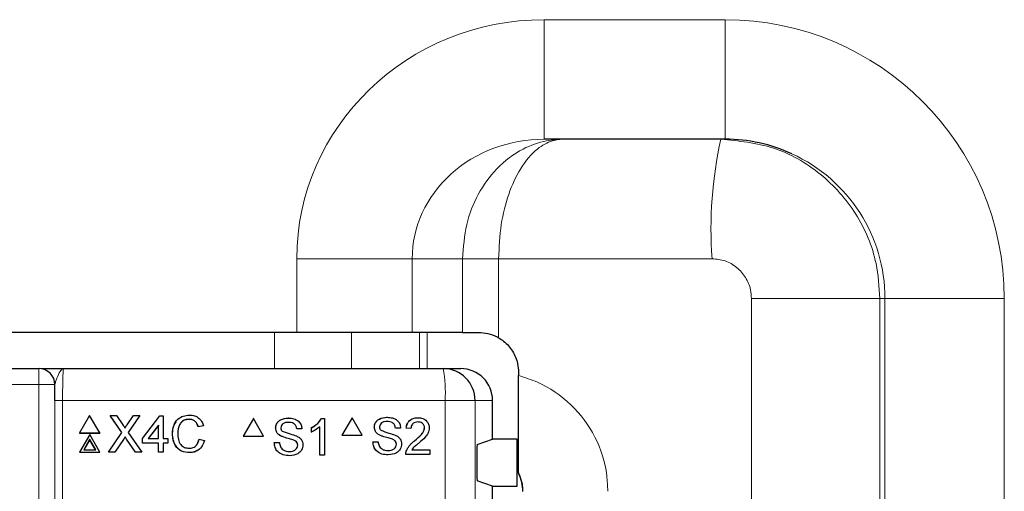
# Model space of a CAD drawing. Header units: millimetres. Extents: x 5 to 418, y 2 to 292.
# Tile 45 of 89: x 117.85 to 128.16, y 207.79 to 212.73. Entities that reach past the tile are written whole.
import ezdxf

# ---------------------------------------------------------------- set-up
doc = ezdxf.new("R2010")
doc.units = ezdxf.units.MM

msp = doc.modelspace()

# ---------------------------------------------------------------- linework, layer by layer
at = {"color": 7, "linetype": 'Continuous', "lineweight": 18}
for p, q in [((123.3419, 212.7266), (125.2348, 212.7266)), ((123.3419, 211.4766), (123.3419, 212.7266)), ((125.2348, 211.4766), (125.2348, 212.7266)), ((120.7537, 209.4553), (120.7537, 210.2266)), ((120.7537, 210.2266), (121.9611, 210.2266)), ((121.9611, 210.2266), (121.9611, 209.4553)), ((122.488, 210.2266), (121.9611, 210.2266)), ((122.488, 209.4553), (122.488, 210.2266)), ((122.8653, 210.2266), (122.488, 210.2266)), ((125.0978, 210.2266), (122.8653, 210.2266)), ((122.8653, 210.2266), (122.8653, 209.3997)), ((125.5103, 209.8099), (126.8539, 209.8099)), ((125.5103, 159.923), (125.5103, 209.8099)), ((126.9072, 209.8099), (126.8539, 209.8099)), ((126.8539, 209.8099), (126.8539, 159.923)), ((126.9072, 209.8099), (128.1555, 209.8099)), ((126.9072, 159.8697), (126.9072, 209.8099)), ((128.1555, 209.8099), (128.1555, 159.8697)), ((120.52, 209.0766), (120.52, 209.4553)), ((121.3249, 209.4553), (121.3249, 209.0766)), ((122.0361, 209.0766), (122.0361, 209.4553)), ((122.1165, 209.4553), (122.1165, 209.0766)), ((118.0555, 209.0766), (118.0555, 208.9099)), ((118.0555, 208.9099), (107.5497, 208.9099)), ((118.2221, 208.9099), (118.0555, 208.9099)), ((118.0555, 194.9652), (118.0555, 208.9099)), ((118.2221, 208.9099), (118.2221, 194.9652)), ((118.2238, 208.9099), (118.2221, 208.9099)), ((118.2232, 206.7655), (118.2232, 208.7433)), ((118.2232, 208.7433), (118.3038, 208.7433)), ((118.3038, 208.7433), (118.3038, 206.7655)), ((122.3055, 208.7433), (118.3038, 208.7433)), ((122.3055, 206.7655), (122.3055, 208.7433)), ((122.6193, 208.7433), (122.3055, 208.7433)), ((122.6193, 208.7433), (122.6193, 206.7655)), ((122.8026, 208.7433), (122.6193, 208.7433)), ((118.9401, 208.3359), (118.9395, 208.3346)), ((118.9738, 208.3394), (118.9732, 208.3381))]:
    msp.add_line(p, q, dxfattribs=at)
at = {"color": 7, "linetype": 'Continuous', "lineweight": 25}
for p, q in [((125.2348, 211.4766), (123.3419, 211.4766)), ((120.7537, 209.4553), (104.8515, 209.4553)), ((121.9611, 209.4553), (120.7537, 209.4553)), ((122.488, 209.4553), (121.9611, 209.4553)), ((122.488, 209.4553), (122.6572, 209.4553)), ((107.5497, 209.0766), (118.0555, 209.0766)), ((118.0555, 209.0766), (118.0572, 209.0766)), ((118.3138, 209.0766), (122.2865, 209.0766)), ((122.2865, 209.0766), (122.4688, 209.0766)), ((123.0739, 209.0387), (123.0739, 209.0046)), ((122.8026, 208.3375), (122.8026, 208.7433)), ((118.5865, 208.5865), (118.4812, 208.4037)), ((118.6928, 208.4037), (118.5865, 208.5865)), ((118.8024, 208.5865), (118.8018, 208.5852)), ((118.9249, 208.41), (118.8024, 208.5865)), ((118.8024, 208.5865), (118.8675, 208.5865)), ((118.8675, 208.5865), (118.9346, 208.4897)), ((118.9795, 208.4897), (119.0458, 208.5865)), ((119.1118, 208.5865), (118.9904, 208.4094)), ((119.0458, 208.5865), (119.1118, 208.5865)), ((119.1118, 208.5865), (119.1112, 208.5852)), ((118.9241, 208.4089), (118.8058, 208.5794)), ((119.1059, 208.5774), (118.9906, 208.4092)), ((119.1397, 208.3465), (119.3207, 208.5816)), ((119.3063, 208.4841), (119.2003, 208.3465)), ((119.3057, 208.4828), (119.2007, 208.3465)), ((119.3063, 208.4841), (119.3057, 208.4828)), ((119.3061, 208.3465), (119.3057, 208.4828)), ((119.3067, 208.3465), (119.3063, 208.4841)), ((119.3207, 208.5816), (119.3551, 208.5816)), ((119.3551, 208.5816), (119.3558, 208.3465)), ((119.6273, 208.5473), (119.6267, 208.546)), ((120.2998, 208.5545), (120.1941, 208.3711)), ((120.2998, 208.5545), (120.299, 208.5545)), ((120.4056, 208.3711), (120.2998, 208.5545)), ((120.666, 208.5594), (120.6652, 208.5594)), ((121.012, 208.5545), (121.0112, 208.5545)), ((121.012, 208.5545), (121.0436, 208.5545)), ((121.0436, 208.5545), (121.0428, 208.5545)), ((121.0436, 208.5545), (121.0436, 208.1711)), ((121.3323, 208.5633), (121.2266, 208.38)), ((121.3323, 208.5633), (121.3314, 208.5633)), ((121.438, 208.38), (121.3323, 208.5633)), ((121.6983, 208.5682), (121.6975, 208.5682)), ((122.0218, 208.5633), (122.0209, 208.5633)), ((118.4812, 208.4037), (118.4806, 208.4024)), ((118.4806, 208.4024), (118.6922, 208.4024)), ((118.4812, 208.4037), (118.6928, 208.4037)), ((118.5871, 208.3871), (118.4818, 208.2044)), ((118.6934, 208.2044), (118.5871, 208.3871)), ((118.6928, 208.4037), (118.6922, 208.4024)), ((118.7839, 208.2044), (118.9249, 208.41)), ((118.9904, 208.4094), (119.1326, 208.2044)), ((119.4539, 208.3983), (119.4532, 208.3969)), ((119.7771, 208.479), (119.7231, 208.4674)), ((119.7238, 208.4688), (119.7231, 208.4674)), ((119.7778, 208.4803), (119.7238, 208.4688)), ((119.7778, 208.4803), (119.7771, 208.479)), ((120.533, 208.4544), (120.5323, 208.4544)), ((120.5888, 208.3715), (120.5638, 208.3876)), ((120.7539, 208.4463), (120.7532, 208.4463)), ((120.8079, 208.4463), (120.7539, 208.4463)), ((120.9061, 208.4586), (120.9054, 208.4586)), ((120.9061, 208.4133), (120.9054, 208.4133)), ((120.9061, 208.4133), (120.9061, 208.4586)), ((120.9945, 208.1711), (120.9945, 208.4698)), ((121.2266, 208.38), (121.2257, 208.38)), ((121.2266, 208.38), (121.438, 208.38)), ((121.5654, 208.4632), (121.5646, 208.4632)), ((121.6219, 208.3804), (121.6211, 208.3804)), ((121.7863, 208.4552), (121.7854, 208.4552)), ((121.8402, 208.4552), (121.7863, 208.4552)), ((121.8991, 208.4552), (121.8983, 208.4552)), ((121.9482, 208.4503), (121.8991, 208.4552)), ((121.9482, 208.4503), (121.9473, 208.4503)), ((122.0905, 208.457), (122.0896, 208.457)), ((118.5872, 208.3373), (118.525, 208.2293)), ((118.5866, 208.336), (118.5252, 208.2293)), ((118.5872, 208.3373), (118.5866, 208.336)), ((118.6486, 208.2293), (118.5866, 208.336)), ((118.65, 208.2293), (118.5872, 208.3373)), ((118.9395, 208.3346), (118.8492, 208.2031)), ((118.9401, 208.3359), (118.8498, 208.2044)), ((118.958, 208.3621), (118.9574, 208.3608)), ((119.0668, 208.2031), (118.9732, 208.3381)), ((119.0675, 208.2044), (118.9738, 208.3394)), ((119.1397, 208.3465), (119.1391, 208.3451)), ((119.1392, 208.2961), (119.1391, 208.3451)), ((119.1399, 208.2975), (119.1392, 208.2961)), ((119.3062, 208.2961), (119.1392, 208.2961)), ((119.1399, 208.2975), (119.1397, 208.3465)), ((119.3068, 208.2975), (119.1399, 208.2975)), ((119.2003, 208.3465), (119.3067, 208.3465)), ((119.3068, 208.2975), (119.3062, 208.2961)), ((119.3065, 208.2031), (119.3062, 208.2961)), ((119.3071, 208.2044), (119.3068, 208.2975)), ((119.3558, 208.3465), (119.4049, 208.3465)), ((119.4051, 208.2975), (119.3559, 208.2975)), ((119.3559, 208.2975), (119.3562, 208.2044)), ((119.4044, 208.2961), (119.356, 208.2961)), ((119.4051, 208.2975), (119.4044, 208.2961)), ((119.4049, 208.3465), (119.4051, 208.2975)), ((119.7173, 208.3029), (119.7334, 208.3379)), ((119.734, 208.3393), (119.7334, 208.3379)), ((119.734, 208.3393), (119.788, 208.3267)), ((120.1941, 208.3711), (120.1933, 208.3711)), ((120.1941, 208.3711), (120.4056, 208.3711)), ((120.5183, 208.3038), (120.5175, 208.3038)), ((120.5183, 208.3038), (120.5723, 208.3038)), ((120.5723, 208.3038), (120.5715, 208.3038)), ((120.5896, 208.3715), (120.5888, 208.3715)), ((120.723, 208.3291), (120.7222, 208.3291)), ((120.7638, 208.2773), (120.763, 208.2773)), ((121.5507, 208.3127), (121.5498, 208.3127)), ((121.5507, 208.3127), (121.6047, 208.3127)), ((121.7553, 208.3379), (121.7544, 208.3379)), ((121.7961, 208.2862), (121.7952, 208.2862)), ((121.9876, 208.3233), (121.9868, 208.3233)), ((122.6409, 208.2836), (122.8026, 208.3375)), ((123.0598, 208.3375), (122.8026, 208.3375)), ((123.0598, 207.8491), (123.0598, 208.3375)), ((118.4818, 208.2044), (118.4812, 208.2031)), ((118.4812, 208.2031), (118.6928, 208.2031)), ((118.4818, 208.2044), (118.6934, 208.2044)), ((118.525, 208.2293), (118.65, 208.2293)), ((118.6934, 208.2044), (118.6928, 208.2031)), ((118.7839, 208.2044), (118.7833, 208.2031)), ((118.8492, 208.2031), (118.7833, 208.2031)), ((118.8498, 208.2044), (118.7839, 208.2044)), ((118.8498, 208.2044), (118.8492, 208.2031)), ((119.0675, 208.2044), (119.0668, 208.2031)), ((119.132, 208.2031), (119.0668, 208.2031)), ((119.1326, 208.2044), (119.0675, 208.2044)), ((119.1326, 208.2044), (119.132, 208.2031)), ((119.3071, 208.2044), (119.3065, 208.2031)), ((119.3556, 208.2031), (119.3065, 208.2031)), ((119.3562, 208.2044), (119.3071, 208.2044)), ((119.3562, 208.2044), (119.3556, 208.2031)), ((119.632, 208.1995), (119.6314, 208.1982)), ((121.711, 208.1751), (121.7102, 208.1751)), ((121.8942, 208.18), (121.8934, 208.18)), ((122.1445, 208.18), (121.8942, 208.18)), ((121.8994, 208.2141), (121.8985, 208.2141)), ((121.9573, 208.2291), (122.1445, 208.2291)), ((122.1445, 208.2291), (122.1445, 208.18)), ((122.6366, 208.2003), (122.6366, 207.9863)), ((120.6787, 208.1662), (120.6779, 208.1662)), ((120.9945, 208.1711), (120.9937, 208.1711)), ((121.0436, 208.1711), (120.9945, 208.1711)), ((123.0739, 207.9867), (123.0739, 207.9795)), ((122.8026, 207.8491), (122.6409, 207.9029)), ((122.8026, 207.3375), (122.8026, 207.8491)), ((122.8026, 207.8491), (123.0598, 207.8491))]:
    msp.add_line(p, q, dxfattribs=at)
at = {"color": 7, "linetype": 'Continuous', "lineweight": 18}
for centre, radius, start, end in [((129.403, 210.5374), 4.3164, 167.43263, 184.12909), ((118.0555, 208.9099), 0.1667, 359.99564, 89.99564), ((120.8297, 208.8263), 1.4781, 356.77862, 9.748)]:
    msp.add_arc(centre, radius, start, end, dxfattribs=at)
at = {"color": 7, "linetype": 'Continuous', "lineweight": 25}
for centre, radius, start, end in [((118.0572, 208.9099), 0.1667, 359.99564, 89.99564), ((122.2862, 208.7435), 0.3331, 359.96074, 89.96069)]:
    msp.add_arc(centre, radius, start, end, dxfattribs=at)
at = {"color": 7, "linetype": 'Continuous', "lineweight": 18}
for centre, major_axis, ratio, start_param, end_param in [((123.3419, 210.2266), (-2.5882, 0), 0.9659258, 4.712389, 6.2831853), ((125.2348, 209.8099), (2.9207, 0), 0.9986295, 0, 1.5707963), ((123.3419, 210.2266), (1.3808, 0), 0.9052833, 1.5707963, 3.1415927), ((125.2348, 209.8099), (1.6724, 0), 0.9965823, 0, 1.1396204)]:
    msp.add_ellipse(centre, major_axis=major_axis, ratio=ratio, start_param=start_param, end_param=end_param, dxfattribs=at)
at = {"color": 7, "linetype": 'Continuous', "lineweight": 25}
for centre, major_axis, ratio, start_param, end_param in [((125.2348, 209.8099), (1.6724, 0), 0.9965823, 1.1396204, 1.5707963), ((122.4688, 208.7433), (-0.3338, 0), 0.9986295, 3.1415927, 4.712389), ((122.641, 208.2003), (0, 0.0833), 0.0524078, 0.0174533, 1.5707963), ((122.641, 207.9863), (0, 0.0833), 0.0524078, 1.5707963, 3.1241394), ((122.7009, 207.7915), (-0.2954, -0.2954), 0.9972647, 2.357564, 2.8222605)]:
    msp.add_ellipse(centre, major_axis=major_axis, ratio=ratio, start_param=start_param, end_param=end_param, dxfattribs=at)
at = {"color": 7, "linetype": 'Continuous', "lineweight": 18}
for points, knots in [([(122.488, 210.2266), (122.4966, 210.3476), (122.5137, 210.5868), (122.6451, 210.9125), (122.8459, 211.1909), (123.0963, 211.3775), (123.314, 211.4537), (123.438, 211.4715), (123.4888, 211.4752), (123.5109, 211.4762), (123.5274, 211.4765), (123.5345, 211.4766), (123.5372, 211.4766), (123.5387, 211.4766), (123.5396, 211.4766), (123.5403, 211.4766)], [0, 0, 0, 0, 0.1750261, 0.3460252, 0.5236102, 0.7273919, 0.8875132, 0.9511083, 0.9654982, 0.9848712, 0.9933615, 0.9970867, 0.9984161, 0.9985715, 1, 1, 1, 1]), ([(122.8653, 210.2266), (122.8708, 210.3476), (122.8818, 210.5868), (122.9659, 210.9125), (123.0945, 211.1909), (123.2552, 211.3776), (123.395, 211.4537), (123.4746, 211.4715), (123.5072, 211.4752), (123.5214, 211.4762), (123.532, 211.4765), (123.5366, 211.4766), (123.5383, 211.4766), (123.5393, 211.4766), (123.5398, 211.4766), (123.5403, 211.4766)], [0, 0, 0, 0, 0.1750431, 0.3460461, 0.5236209, 0.727387, 0.8876519, 0.9511943, 0.9654949, 0.9848724, 0.9933625, 0.9970873, 0.998416, 0.9985714, 1, 1, 1, 1]), ([(125.19, 211.4766), (125.3771, 211.4582), (125.7513, 211.4213), (126.25, 211.1338), (126.6263, 210.7108), (126.8256, 210.2422), (126.8459, 209.9327), (126.8539, 209.8099)], [0, 0, 0, 0, 0.2147389, 0.4294856, 0.6442297, 0.8589385, 1, 1, 1, 1]), ([(125.5103, 209.8099), (125.5083, 209.8406), (125.5033, 209.9179), (125.454, 210.035), (125.3607, 210.1408), (125.2371, 210.2128), (125.1442, 210.222), (125.0978, 210.2266)], [0, 0, 0, 0, 0.1415595, 0.3568223, 0.5716598, 0.7859965, 1, 1, 1, 1]), ([(118.3138, 209.0766), (118.3137, 209.0766), (118.3074, 209.0766), (118.2901, 209.0681), (118.2642, 209.0235), (118.2336, 208.9574), (118.2265, 208.9231), (118.2238, 208.9099)], [0, 0, 0, 0, 0.003577, 0.2011615, 0.5475944, 0.8255022, 1, 1, 1, 1]), ([(118.3138, 209.0766), (118.3131, 209.075), (118.3112, 209.0709), (118.3084, 209.0308), (118.3058, 208.9554), (118.3041, 208.8556), (118.3039, 208.7807), (118.3038, 208.7433)], [0, 0, 0, 0, 0.14214858, 0.35693381, 0.57141336, 0.78572038, 1, 1, 1, 1]), ([(123.0739, 209.0046), (123.1408, 208.9833), (123.3414, 208.9193), (123.6369, 208.7148), (123.8917, 208.3728), (123.9972, 208.0449), (124.0052, 207.8492), (124.0075, 207.7938)], [0, 0, 0, 0, 0.12857634, 0.38531173, 0.64192802, 0.898607, 1, 1, 1, 1]), ([(123.1192, 207.7938), (123.1186, 207.8124), (123.1164, 207.878), (123.0958, 207.9431), (123.0743, 207.9858), (123.0739, 207.9867)], [0, 0, 0, 0, 0.279027, 0.9854093, 1, 1, 1, 1])]:
    msp.add_open_spline(points, degree=3, knots=knots, dxfattribs=at)
at = {"color": 7, "linetype": 'Continuous', "lineweight": 25}
for points, knots in [([(122.6572, 209.4553), (122.6883, 209.4535), (122.7505, 209.4497), (122.8241, 209.4227), (122.8602, 209.4025), (122.8653, 209.3997)], [0, 0, 0, 0, 0.4614124, 0.9237088, 1, 1, 1, 1]), ([(122.8653, 209.3997), (122.8832, 209.3882), (122.9405, 209.3515), (123.017, 209.263), (123.0669, 209.1464), (123.0719, 209.0692), (123.0739, 209.0387)], [0, 0, 0, 0, 0.1464014, 0.4686106, 0.7902648, 1, 1, 1, 1]), ([(118.0829, 209.0766), (118.0836, 209.0766), (118.0942, 209.0766), (118.1757, 209.0766), (118.2609, 209.0766), (118.3135, 209.0766), (118.3138, 209.0766)], [0, 0, 0, 0, 0.0281125, 0.4330127, 0.9963556, 1, 1, 1, 1]), ([(123.0739, 207.9867), (123.0739, 208.0119), (123.0739, 208.0821), (123.0739, 208.3166), (123.0739, 208.6417), (123.0739, 208.8835), (123.0739, 209.0046)], [0, 0, 0, 0, 0.1738308, 0.4840367, 0.741505, 1, 1, 1, 1]), ([(118.2232, 208.7433), (118.2233, 208.7902), (118.2234, 208.8477), (118.2237, 208.9004), (118.2238, 208.9099)], [0, 0, 0, 0, 0.818315, 1, 1, 1, 1]), ([(119.4539, 208.3983), (119.4559, 208.4258), (119.4598, 208.4808), (119.5023, 208.5484), (119.5648, 208.5854), (119.6081, 208.5894), (119.6298, 208.5914)], [0, 0, 0, 0, 0.2804925, 0.5595697, 0.7796153, 1, 1, 1, 1]), ([(119.6298, 208.5914), (119.6486, 208.59), (119.6861, 208.5873), (119.7321, 208.5596), (119.763, 208.5219), (119.7728, 208.4942), (119.7778, 208.4803)], [0, 0, 0, 0, 0.2800806, 0.5594487, 0.7795488, 1, 1, 1, 1]), ([(118.9346, 208.4897), (118.939, 208.4832), (118.945, 208.4742), (118.9524, 208.4622), (118.9539, 208.4563), (118.9546, 208.4533)], [0, 0, 0, 0, 0.5612769, 0.7817626, 1, 1, 1, 1]), ([(118.9546, 208.4533), (118.9593, 208.4601), (118.9676, 208.4722), (118.9759, 208.4843), (118.9795, 208.4897)], [0, 0, 0, 0, 0.5599999, 1, 1, 1, 1]), ([(119.4532, 208.3969), (119.4541, 208.4252), (119.4555, 208.47), (119.482, 208.5053), (119.4917, 208.5183)], [0, 0, 0, 0, 0.6315766, 1, 1, 1, 1]), ([(119.6273, 208.5473), (119.6138, 208.5464), (119.5867, 208.5445), (119.5506, 208.524), (119.5136, 208.477), (119.5102, 208.4309), (119.5079, 208.3985)], [0, 0, 0, 0, 0.1872234, 0.3739058, 0.5607363, 1, 1, 1, 1]), ([(119.6267, 208.546), (119.6133, 208.545), (119.5865, 208.5429), (119.5557, 208.5275), (119.5444, 208.512), (119.5411, 208.5073)], [0, 0, 0, 0, 0.4126209, 0.8240494, 1, 1, 1, 1]), ([(119.7231, 208.4674), (119.7189, 208.4793), (119.7104, 208.5031), (119.6865, 208.5302), (119.6565, 208.5442), (119.6366, 208.5454), (119.6267, 208.546)], [0, 0, 0, 0, 0.2805533, 0.5597389, 0.7796538, 1, 1, 1, 1]), ([(119.7238, 208.4688), (119.7195, 208.4807), (119.711, 208.5044), (119.6872, 208.5316), (119.6571, 208.5455), (119.6372, 208.5467), (119.6273, 208.5473)], [0, 0, 0, 0, 0.2805533, 0.5597389, 0.7796538, 1, 1, 1, 1]), ([(120.5322, 208.4544), (120.5335, 208.4662), (120.5361, 208.4898), (120.5552, 208.5208), (120.5967, 208.5528), (120.6369, 208.5567), (120.6652, 208.5594)], [0, 0, 0, 0, 0.1870287, 0.3741238, 0.5611402, 1, 1, 1, 1]), ([(120.533, 208.4544), (120.5343, 208.4662), (120.5369, 208.4898), (120.556, 208.5208), (120.5974, 208.5528), (120.6377, 208.5567), (120.666, 208.5594)], [0, 0, 0, 0, 0.1870287, 0.3741238, 0.5611402, 1, 1, 1, 1]), ([(120.6681, 208.5151), (120.6577, 208.5148), (120.6369, 208.514), (120.6092, 208.5033), (120.5904, 208.4825), (120.5882, 208.4661), (120.587, 208.4579)], [0, 0, 0, 0, 0.2812903, 0.5608202, 0.7806803, 1, 1, 1, 1]), ([(120.666, 208.5594), (120.6849, 208.5582), (120.7228, 208.5558), (120.7718, 208.5317), (120.8018, 208.491), (120.8059, 208.4612), (120.8079, 208.4463)], [0, 0, 0, 0, 0.2807972, 0.5601508, 0.7798767, 1, 1, 1, 1]), ([(120.7532, 208.4463), (120.7511, 208.4578), (120.747, 208.4806), (120.7161, 208.512), (120.6858, 208.5139), (120.6673, 208.5151)], [0, 0, 0, 0, 0.2810967, 0.5602874, 1, 1, 1, 1]), ([(120.7539, 208.4463), (120.7519, 208.4578), (120.7478, 208.4806), (120.7169, 208.512), (120.6866, 208.5139), (120.6681, 208.5151)], [0, 0, 0, 0, 0.2810967, 0.5602874, 1, 1, 1, 1]), ([(120.9053, 208.4586), (120.9292, 208.4721), (120.9719, 208.4963), (120.9992, 208.5367), (121.0112, 208.5545)], [0, 0, 0, 0, 0.5604274, 1, 1, 1, 1]), ([(120.9061, 208.4586), (120.93, 208.4721), (120.9726, 208.4963), (121, 208.5367), (121.012, 208.5545)], [0, 0, 0, 0, 0.5604274, 1, 1, 1, 1]), ([(121.5645, 208.4632), (121.5658, 208.4751), (121.5684, 208.4987), (121.5875, 208.5297), (121.6289, 208.5616), (121.6692, 208.5655), (121.6974, 208.5682)], [0, 0, 0, 0, 0.1870287, 0.3741238, 0.5611402, 1, 1, 1, 1]), ([(121.5654, 208.4632), (121.5667, 208.4751), (121.5693, 208.4987), (121.5884, 208.5297), (121.6298, 208.5616), (121.6701, 208.5655), (121.6983, 208.5682)], [0, 0, 0, 0, 0.1870287, 0.3741238, 0.5611402, 1, 1, 1, 1]), ([(121.7005, 208.524), (121.69, 208.5236), (121.6693, 208.5229), (121.6416, 208.5121), (121.6228, 208.4914), (121.6205, 208.475), (121.6194, 208.4668)], [0, 0, 0, 0, 0.28129027, 0.56082021, 0.78068028, 1, 1, 1, 1]), ([(121.6983, 208.5682), (121.7173, 208.567), (121.7551, 208.5646), (121.8041, 208.5405), (121.8341, 208.4998), (121.8382, 208.4701), (121.8402, 208.4552)], [0, 0, 0, 0, 0.2807972, 0.5601508, 0.7798767, 1, 1, 1, 1]), ([(121.7854, 208.4552), (121.7833, 208.4666), (121.7792, 208.4895), (121.7483, 208.5208), (121.7181, 208.5228), (121.6996, 208.524)], [0, 0, 0, 0, 0.2810967, 0.5602874, 1, 1, 1, 1]), ([(121.7863, 208.4552), (121.7842, 208.4666), (121.7801, 208.4895), (121.7492, 208.5208), (121.719, 208.5228), (121.7005, 208.524)], [0, 0, 0, 0, 0.2810967, 0.5602874, 1, 1, 1, 1]), ([(121.8982, 208.4552), (121.9011, 208.4722), (121.9067, 208.5061), (121.9396, 208.5437), (121.9807, 208.5611), (122.0075, 208.5626), (122.0209, 208.5633)], [0, 0, 0, 0, 0.2802352, 0.558893, 0.7791323, 1, 1, 1, 1]), ([(121.8991, 208.4552), (121.902, 208.4722), (121.9076, 208.5061), (121.9405, 208.5437), (121.9816, 208.5611), (122.0084, 208.5626), (122.0218, 208.5633)], [0, 0, 0, 0, 0.28023524, 0.55889297, 0.77913227, 1, 1, 1, 1]), ([(122.0207, 208.5191), (122.0102, 208.5183), (121.989, 208.5167), (121.9636, 208.4995), (121.95, 208.4752), (121.9488, 208.4586), (121.9482, 208.4503)], [0, 0, 0, 0, 0.2804101, 0.559489, 0.7793747, 1, 1, 1, 1]), ([(122.0905, 208.457), (122.0892, 208.4668), (122.0866, 208.4864), (122.0668, 208.5069), (122.0438, 208.5177), (122.0284, 208.5186), (122.0207, 208.5191)], [0, 0, 0, 0, 0.2790799, 0.5586119, 0.7790431, 1, 1, 1, 1]), ([(122.0218, 208.5633), (122.0385, 208.5621), (122.0718, 208.5598), (122.1117, 208.5333), (122.1361, 208.4968), (122.1384, 208.4706), (122.1396, 208.4575)], [0, 0, 0, 0, 0.2804823, 0.5596436, 0.7797486, 1, 1, 1, 1]), ([(119.6314, 208.1982), (119.6027, 208.2003), (119.5455, 208.2044), (119.4848, 208.2625), (119.4582, 208.3306), (119.4549, 208.3748), (119.4532, 208.3969)], [0, 0, 0, 0, 0.2799551, 0.5580876, 0.7789116, 1, 1, 1, 1]), ([(119.632, 208.1995), (119.6033, 208.2016), (119.5461, 208.2058), (119.4854, 208.2638), (119.4588, 208.3319), (119.4555, 208.3761), (119.4539, 208.3983)], [0, 0, 0, 0, 0.2799551, 0.5580876, 0.7789116, 1, 1, 1, 1]), ([(119.5079, 208.3985), (119.509, 208.378), (119.5113, 208.3371), (119.5338, 208.2822), (119.5783, 208.2492), (119.6106, 208.2455), (119.6268, 208.2436)], [0, 0, 0, 0, 0.28124501, 0.56071564, 0.78013802, 1, 1, 1, 1]), ([(120.5896, 208.3715), (120.581, 208.3764), (120.5638, 208.3862), (120.5391, 208.4131), (120.5353, 208.4388), (120.533, 208.4544)], [0, 0, 0, 0, 0.2814452, 0.5622732, 1, 1, 1, 1]), ([(120.587, 208.4579), (120.5877, 208.4508), (120.5889, 208.438), (120.5971, 208.4283), (120.6008, 208.4241)], [0, 0, 0, 0, 0.55961689, 1, 1, 1, 1]), ([(120.6008, 208.4241), (120.6285, 208.4135), (120.6781, 208.3946), (120.7289, 208.3794), (120.7513, 208.3726)], [0, 0, 0, 0, 0.55838249, 1, 1, 1, 1]), ([(120.9945, 208.4698), (120.9793, 208.4572), (120.9522, 208.4346), (120.9202, 208.4198), (120.9061, 208.4133)], [0, 0, 0, 0, 0.5596859, 1, 1, 1, 1]), ([(121.6219, 208.3804), (121.6133, 208.3853), (121.5962, 208.395), (121.5715, 208.422), (121.5677, 208.4476), (121.5654, 208.4632)], [0, 0, 0, 0, 0.2814452, 0.5622732, 1, 1, 1, 1]), ([(121.6194, 208.4668), (121.6201, 208.4596), (121.6212, 208.4469), (121.6295, 208.4372), (121.6331, 208.4329)], [0, 0, 0, 0, 0.55961689, 1, 1, 1, 1]), ([(121.7553, 208.3379), (121.7402, 208.3428), (121.7153, 208.3508), (121.6799, 208.3597), (121.6503, 208.3682), (121.6314, 208.3763), (121.6219, 208.3804)], [0, 0, 0, 0, 0.3399393, 0.5600249, 0.7800825, 1, 1, 1, 1]), ([(121.6331, 208.4329), (121.6608, 208.4224), (121.7104, 208.4035), (121.7612, 208.3882), (121.7837, 208.3815)], [0, 0, 0, 0, 0.5583825, 1, 1, 1, 1]), ([(121.7837, 208.3815), (121.7938, 208.3763), (121.814, 208.366), (121.836, 208.3425), (121.8482, 208.3155), (121.8495, 208.2977), (121.8501, 208.2888)], [0, 0, 0, 0, 0.2803713, 0.5599089, 0.7798589, 1, 1, 1, 1]), ([(121.9867, 208.3233), (122.0112, 208.3443), (122.0453, 208.3735), (122.0829, 208.4191), (122.0874, 208.4444), (122.0896, 208.457)], [0, 0, 0, 0, 0.5613127, 0.7813859, 1, 1, 1, 1]), ([(121.9876, 208.3233), (122.0121, 208.3443), (122.0461, 208.3735), (122.0838, 208.4191), (122.0883, 208.4444), (122.0905, 208.457)], [0, 0, 0, 0, 0.5613127, 0.7813859, 1, 1, 1, 1]), ([(122.1396, 208.4575), (122.137, 208.4392), (122.1318, 208.4025), (122.0907, 208.3494), (122.0551, 208.3189), (122.0334, 208.3002)], [0, 0, 0, 0, 0.2787415, 0.5588337, 1, 1, 1, 1]), ([(118.9574, 208.3608), (118.954, 208.3559), (118.948, 208.3472), (118.9421, 208.3384), (118.9395, 208.3346)], [0, 0, 0, 0, 0.5600016, 1, 1, 1, 1]), ([(118.958, 208.3621), (118.9547, 208.3573), (118.9486, 208.3485), (118.9427, 208.3398), (118.9401, 208.3359)], [0, 0, 0, 0, 0.5600016, 1, 1, 1, 1]), ([(118.9732, 208.3381), (118.9702, 208.3423), (118.965, 208.3499), (118.9597, 208.3575), (118.9574, 208.3608)], [0, 0, 0, 0, 0.55999976, 1, 1, 1, 1]), ([(118.9738, 208.3394), (118.9709, 208.3436), (118.9656, 208.3512), (118.9603, 208.3588), (118.958, 208.3621)], [0, 0, 0, 0, 0.5599998, 1, 1, 1, 1]), ([(119.6268, 208.2436), (119.6416, 208.245), (119.671, 208.2478), (119.7157, 208.2803), (119.727, 208.3169), (119.734, 208.3393)], [0, 0, 0, 0, 0.2807112, 0.5609046, 1, 1, 1, 1]), ([(119.7874, 208.3254), (119.7811, 208.3058), (119.7686, 208.2668), (119.7283, 208.2241), (119.6798, 208.2013), (119.6475, 208.1992), (119.6314, 208.1982)], [0, 0, 0, 0, 0.2802563, 0.5595462, 0.7795894, 1, 1, 1, 1]), ([(119.788, 208.3267), (119.7817, 208.3071), (119.7692, 208.2681), (119.7289, 208.2254), (119.6804, 208.2026), (119.6482, 208.2005), (119.632, 208.1995)], [0, 0, 0, 0, 0.2802563, 0.5595462, 0.7795894, 1, 1, 1, 1]), ([(120.6779, 208.1662), (120.6556, 208.1674), (120.6111, 208.1696), (120.5551, 208.2017), (120.5235, 208.2515), (120.5195, 208.2864), (120.5175, 208.3038)], [0, 0, 0, 0, 0.2808135, 0.5595629, 0.7796198, 1, 1, 1, 1]), ([(120.6787, 208.1662), (120.6564, 208.1674), (120.6119, 208.1696), (120.5559, 208.2017), (120.5243, 208.2515), (120.5203, 208.2864), (120.5183, 208.3038)], [0, 0, 0, 0, 0.28081353, 0.55956288, 0.77961982, 1, 1, 1, 1]), ([(120.5723, 208.3038), (120.5745, 208.2892), (120.5788, 208.2601), (120.6072, 208.2282), (120.6419, 208.2128), (120.6649, 208.2112), (120.6763, 208.2104)], [0, 0, 0, 0, 0.280632, 0.5586744, 0.7791973, 1, 1, 1, 1]), ([(120.723, 208.3291), (120.7078, 208.3339), (120.6829, 208.342), (120.6476, 208.3509), (120.6179, 208.3594), (120.599, 208.3675), (120.5896, 208.3715)], [0, 0, 0, 0, 0.3399393, 0.5600249, 0.7800825, 1, 1, 1, 1]), ([(120.6755, 208.2104), (120.687, 208.2112), (120.7099, 208.2126), (120.7396, 208.2267), (120.7591, 208.2503), (120.7617, 208.2683), (120.763, 208.2773)], [0, 0, 0, 0, 0.2809172, 0.5608127, 0.7805018, 1, 1, 1, 1]), ([(120.6763, 208.2104), (120.6878, 208.2112), (120.7107, 208.2126), (120.7403, 208.2267), (120.7599, 208.2503), (120.7625, 208.2683), (120.7638, 208.2773)], [0, 0, 0, 0, 0.2809172, 0.5608127, 0.7805018, 1, 1, 1, 1]), ([(120.8178, 208.2799), (120.8147, 208.2613), (120.8086, 208.2239), (120.7566, 208.1752), (120.7083, 208.1696), (120.6787, 208.1662)], [0, 0, 0, 0, 0.2799417, 0.5600797, 1, 1, 1, 1]), ([(120.763, 208.2773), (120.7624, 208.2839), (120.7611, 208.2972), (120.7471, 208.3173), (120.7316, 208.3246), (120.7222, 208.3291)], [0, 0, 0, 0, 0.2800885, 0.5599705, 1, 1, 1, 1]), ([(120.7638, 208.2773), (120.7631, 208.2839), (120.7619, 208.2972), (120.7479, 208.3173), (120.7324, 208.3246), (120.723, 208.3291)], [0, 0, 0, 0, 0.2800885, 0.5599705, 1, 1, 1, 1]), ([(120.7513, 208.3726), (120.7615, 208.3675), (120.7817, 208.3572), (120.8037, 208.3337), (120.8159, 208.3067), (120.8172, 208.2889), (120.8178, 208.2799)], [0, 0, 0, 0, 0.2803713, 0.5599089, 0.7798589, 1, 1, 1, 1]), ([(121.7101, 208.1751), (121.6878, 208.1762), (121.6434, 208.1785), (121.5874, 208.2105), (121.5558, 208.2603), (121.5518, 208.2952), (121.5498, 208.3127)], [0, 0, 0, 0, 0.2808135, 0.5595629, 0.7796198, 1, 1, 1, 1]), ([(121.711, 208.1751), (121.6887, 208.1762), (121.6442, 208.1785), (121.5882, 208.2105), (121.5567, 208.2603), (121.5527, 208.2952), (121.5507, 208.3127)], [0, 0, 0, 0, 0.2808135, 0.5595629, 0.7796198, 1, 1, 1, 1]), ([(121.6047, 208.3127), (121.6069, 208.298), (121.6112, 208.2689), (121.6396, 208.237), (121.6743, 208.2217), (121.6972, 208.2201), (121.7087, 208.2193)], [0, 0, 0, 0, 0.28063197, 0.55867442, 0.77919731, 1, 1, 1, 1]), ([(121.7078, 208.2193), (121.7193, 208.22), (121.7422, 208.2215), (121.7718, 208.2355), (121.7913, 208.2592), (121.7939, 208.2772), (121.7952, 208.2862)], [0, 0, 0, 0, 0.2809172, 0.5608127, 0.7805018, 1, 1, 1, 1]), ([(121.7087, 208.2193), (121.7201, 208.22), (121.7431, 208.2215), (121.7727, 208.2355), (121.7922, 208.2592), (121.7948, 208.2772), (121.7961, 208.2862)], [0, 0, 0, 0, 0.2809172, 0.5608127, 0.7805018, 1, 1, 1, 1]), ([(121.8501, 208.2888), (121.847, 208.2701), (121.8409, 208.2328), (121.789, 208.184), (121.7406, 208.1785), (121.711, 208.1751)], [0, 0, 0, 0, 0.2799417, 0.5600797, 1, 1, 1, 1]), ([(121.7952, 208.2862), (121.7946, 208.2928), (121.7933, 208.306), (121.7793, 208.3262), (121.7638, 208.3335), (121.7544, 208.3379)], [0, 0, 0, 0, 0.2800885, 0.5599705, 1, 1, 1, 1]), ([(121.7961, 208.2862), (121.7955, 208.2928), (121.7942, 208.306), (121.7802, 208.3262), (121.7647, 208.3335), (121.7553, 208.3379)], [0, 0, 0, 0, 0.2800885, 0.5599705, 1, 1, 1, 1]), ([(121.8994, 208.2141), (121.9058, 208.2289), (121.9165, 208.2534), (121.9407, 208.2819), (121.9633, 208.3036), (121.9795, 208.3168), (121.9876, 208.3233)], [0, 0, 0, 0, 0.33941113, 0.55952503, 0.77975226, 1, 1, 1, 1]), ([(122.0334, 208.3002), (122.0243, 208.2927), (122.0092, 208.2802), (121.9885, 208.2628), (121.9712, 208.2475), (121.9619, 208.2352), (121.9573, 208.2291)], [0, 0, 0, 0, 0.3400378, 0.56006281, 0.78008951, 1, 1, 1, 1]), ([(121.8942, 208.18), (121.8944, 208.1865), (121.8946, 208.1981), (121.8979, 208.2092), (121.8994, 208.2141)], [0, 0, 0, 0, 0.5599563, 1, 1, 1, 1])]:
    msp.add_open_spline(points, degree=3, knots=knots, dxfattribs=at)

doc.saveas('drawing.dxf')
